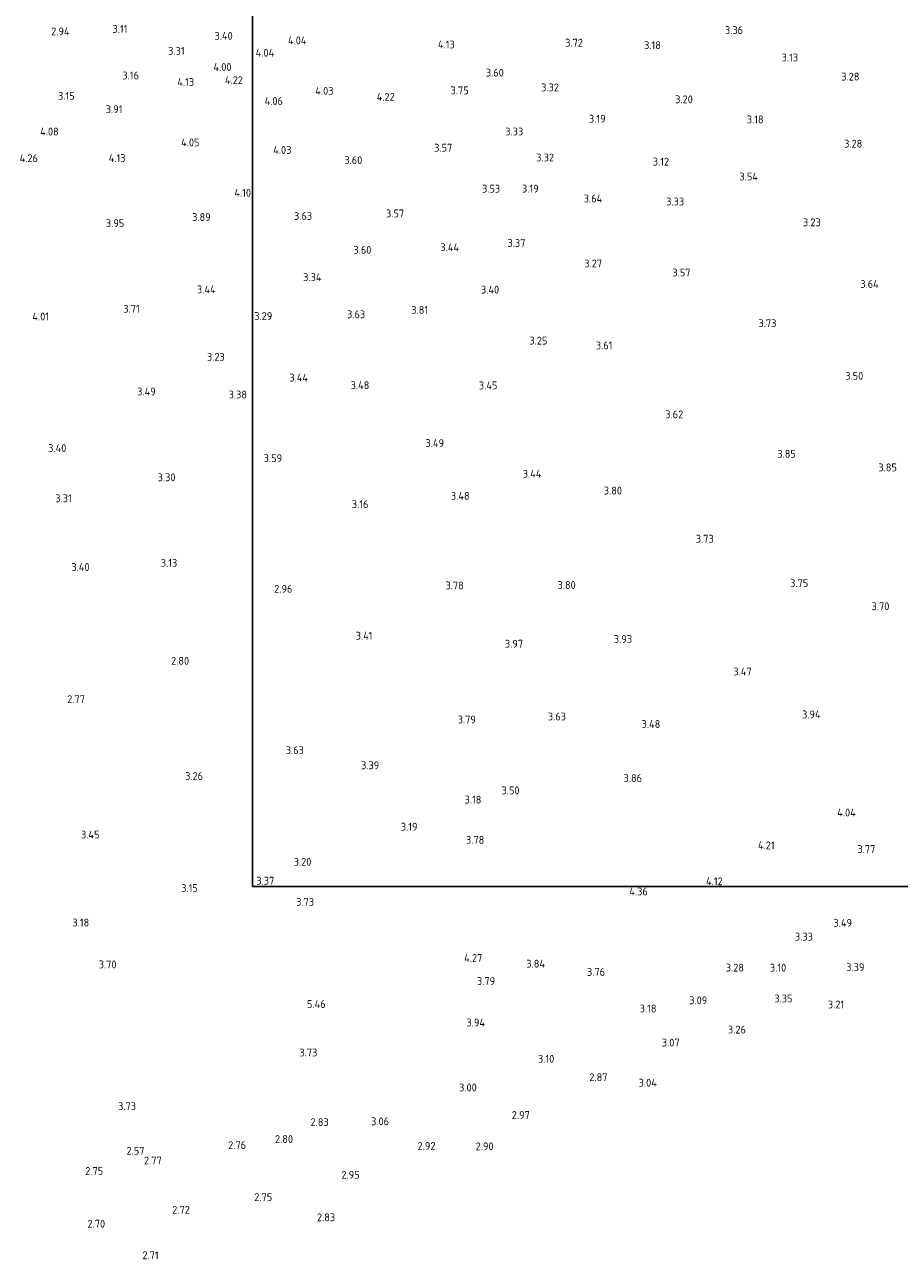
# Model space of a CAD drawing. Extents: x 142114 to 144568, y 416503 to 417776.
# Tile 5 of 33: x 142505 to 142706, y 416577 to 416861. Entities that reach past the tile are written whole.
import ezdxf
from ezdxf.enums import TextEntityAlignment as Align

# ---------------------------------------------------------------- set-up
doc = ezdxf.new("R2010")
doc.units = 0
doc.layers.add('B-ME-OG-HOOGTEPUNT-S', color=7, linetype='Continuous', lineweight=25)
doc.styles.add('NLCS-ISO-ANNOTATIVE-T18', font='NLCS-ISO.ttf', dxfattribs={"height": 1.8})

# ---------------------------------------------------------------- blocks, each defined once
blk = doc.blocks.new('SAL-HOOGTELABEL-SO')
at = {"color": 0, "linetype": 'ByBlock', "lineweight": -2, "style": 'NLCS-ISO-ANNOTATIVE-T18'}
blk.add_attdef('HOOGTE', text='', height=1.8, dxfattribs=at).set_placement((2.79, 0), align=Align.RIGHT)

msp = doc.modelspace()

# ---------------------------------------------------------------- linework, layer by layer
at = {"layer": 'Defpoints'}
msp.add_lwpolyline([(142557.58, 416662.34), (144285.74, 416662.34), (144285.74, 417384.1), (142557.58, 417384.1)], close=True, dxfattribs=at)

# ---------------------------------------------------------------- block references
at = {"layer": 'B-ME-OG-HOOGTEPUNT-S'}
for p, values in [((142526.02, 416858.65, 3.11), {'HOOGTE': '3.11'}), ((142512.74, 416858.09, 2.94), {'HOOGTE': '2.94'}), ((142550.23, 416857.07, 3.4), {'HOOGTE': '3.40'}), ((142567.19, 416856.02, 4.04), {'HOOGTE': '4.04'}), ((142667.55, 416858.39, 3.36), {'HOOGTE': '3.36'}), ((142539.17, 416853.61, 3.31), {'HOOGTE': '3.31'}), ((142559.76, 416853.19, 4.04), {'HOOGTE': '4.04'}), ((142601.27, 416855.09, 4.13), {'HOOGTE': '4.13'}), ((142630.74, 416855.49, 3.72), {'HOOGTE': '3.72'}), ((142648.67, 416854.91, 3.18), {'HOOGTE': '3.18'}), ((142549.95, 416849.9, 4), {'HOOGTE': '4.00'}), ((142680.19, 416852.09, 3.13), {'HOOGTE': '3.13'}), ((142528.68, 416847.96, 3.16), {'HOOGTE': '3.16'}), ((142612.55, 416848.6, 3.6), {'HOOGTE': '3.60'}), ((142694.3, 416847.69, 3.28), {'HOOGTE': '3.28'}), ((142541.36, 416846.45, 4.12), {'HOOGTE': '4.13'}), ((142552.58, 416846.88, 4.22), {'HOOGTE': '4.22'}), ((142573.39, 416844.42, 4.03), {'HOOGTE': '4.03'}), ((142604.46, 416844.53, 3.75), {'HOOGTE': '3.75'}), ((142625.23, 416845.21, 3.32), {'HOOGTE': '3.32'}), ((142513.89, 416843.26, 3.15), {'HOOGTE': '3.15'}), ((142561.77, 416842.08, 4.06), {'HOOGTE': '4.06'}), ((142587.48, 416843.04, 4.22), {'HOOGTE': '4.22'}), ((142656, 416842.47, 3.2), {'HOOGTE': '3.20'}), ((142524.88, 416840.19, 3.91), {'HOOGTE': '3.91'}), ((142635.97, 416838.01, 3.19), {'HOOGTE': '3.19'}), ((142672.28, 416837.85, 3.18), {'HOOGTE': '3.18'}), ((142510.23, 416835.05, 4.08), {'HOOGTE': '4.08'}), ((142617.01, 416835.07, 3.33), {'HOOGTE': '3.33'}), ((142542.58, 416832.55, 4.05), {'HOOGTE': '4.05'}), ((142563.72, 416830.82, 4.03), {'HOOGTE': '4.03'}), ((142600.7, 416831.34, 3.57), {'HOOGTE': '3.57'}), ((142694.96, 416832.27, 3.28), {'HOOGTE': '3.28'}), ((142505.45, 416828.93, 4.26), {'HOOGTE': '4.26'}), ((142525.59, 416828.96, 4.12), {'HOOGTE': '4.13'}), ((142580.02, 416828.49, 3.6), {'HOOGTE': '3.60'}), ((142624.09, 416829.1, 3.32), {'HOOGTE': '3.32'}), ((142650.54, 416828.14, 3.12), {'HOOGTE': '3.12'}), ((142670.97, 416824.71, 3.54), {'HOOGTE': '3.54'}), ((142611.72, 416821.92, 3.53), {'HOOGTE': '3.53'}), ((142620.57, 416821.93, 3.19), {'HOOGTE': '3.19'}), ((142554.44, 416820.97, 4.1), {'HOOGTE': '4.10'}), ((142635.17, 416819.66, 3.64), {'HOOGTE': '3.64'}), ((142654, 416818.95, 3.33), {'HOOGTE': '3.33'}), ((142589.64, 416816.24, 3.57), {'HOOGTE': '3.57'}), ((142525.29, 416813.98, 3.95), {'HOOGTE': '3.95'}), ((142545.17, 416815.4, 3.89), {'HOOGTE': '3.89'}), ((142568.49, 416815.64, 3.62), {'HOOGTE': '3.63'}), ((142685.41, 416814.19, 3.23), {'HOOGTE': '3.23'}), ((142582.1, 416807.84, 3.6), {'HOOGTE': '3.60'}), ((142602.27, 416808.45, 3.44), {'HOOGTE': '3.44'}), ((142617.52, 416809.44, 3.37), {'HOOGTE': '3.37'}), ((142635.13, 416804.71, 3.27), {'HOOGTE': '3.27'}), ((142655.46, 416802.63, 3.57), {'HOOGTE': '3.57'}), ((142570.64, 416801.56, 3.34), {'HOOGTE': '3.34'}), ((142698.75, 416800.01, 3.64), {'HOOGTE': '3.64'}), ((142546.3, 416798.76, 3.44), {'HOOGTE': '3.44'}), ((142611.48, 416798.7, 3.4), {'HOOGTE': '3.40'}), ((142528.85, 416794.3, 3.71), {'HOOGTE': '3.71'}), ((142595.15, 416794.04, 3.81), {'HOOGTE': '3.81'}), ((142508, 416792.52, 4.01), {'HOOGTE': '4.01'}), ((142559.33, 416792.63, 3.29), {'HOOGTE': '3.29'}), ((142580.68, 416793.03, 3.62), {'HOOGTE': '3.63'}), ((142675.22, 416790.98, 3.73), {'HOOGTE': '3.73'}), ((142622.57, 416786.98, 3.25), {'HOOGTE': '3.25'}), ((142637.52, 416785.87, 3.61), {'HOOGTE': '3.61'}), ((142548.4, 416783.24, 3.23), {'HOOGTE': '3.23'}), ((142567.54, 416778.47, 3.44), {'HOOGTE': '3.44'}), ((142581.64, 416776.74, 3.48), {'HOOGTE': '3.48'}), ((142611.08, 416776.69, 3.45), {'HOOGTE': '3.45'}), ((142695.18, 416778.88, 3.5), {'HOOGTE': '3.50'}), ((142532.52, 416775.27, 3.49), {'HOOGTE': '3.49'}), ((142553.51, 416774.57, 3.38), {'HOOGTE': '3.38'}), ((142653.79, 416770.03, 3.62), {'HOOGTE': '3.62'}), ((142511.98, 416762.27, 3.4), {'HOOGTE': '3.40'}), ((142598.82, 416763.42, 3.49), {'HOOGTE': '3.49'}), ((142561.58, 416759.95, 3.59), {'HOOGTE': '3.59'}), ((142679.68, 416760.95, 3.85), {'HOOGTE': '3.85'}), ((142621.19, 416756.36, 3.44), {'HOOGTE': '3.44'}), ((142702.91, 416757.83, 3.85), {'HOOGTE': '3.85'}), ((142537.07, 416755.55, 3.3), {'HOOGTE': '3.30'}), ((142513.22, 416750.72, 3.31), {'HOOGTE': '3.31'}), ((142604.69, 416751.29, 3.48), {'HOOGTE': '3.48'}), ((142639.72, 416752.49, 3.8), {'HOOGTE': '3.80'}), ((142581.43, 416749.36, 3.16), {'HOOGTE': '3.16'}), ((142660.8, 416741.43, 3.73), {'HOOGTE': '3.73'}), ((142517.32, 416734.92, 3.4), {'HOOGTE': '3.40'}), ((142537.48, 416735.88, 3.13), {'HOOGTE': '3.13'}), ((142603.35, 416730.69, 3.78), {'HOOGTE': '3.78'}), ((142629.08, 416730.78, 3.8), {'HOOGTE': '3.80'}), ((142682.53, 416731.22, 3.75), {'HOOGTE': '3.75'}), ((142563.95, 416729.9, 2.96), {'HOOGTE': '2.96'}), ((142701.19, 416725.89, 3.7), {'HOOGTE': '3.70'}), ((142582.37, 416719.13, 3.41), {'HOOGTE': '3.41'}), ((142616.99, 416717.28, 3.97), {'HOOGTE': '3.97'}), ((142642.04, 416718.36, 3.93), {'HOOGTE': '3.93'}), ((142540.2, 416713.35, 2.8), {'HOOGTE': '2.80'}), ((142669.52, 416710.9, 3.47), {'HOOGTE': '3.47'}), ((142516.25, 416704.54, 2.77), {'HOOGTE': '2.77'}), ((142606.13, 416699.85, 3.79), {'HOOGTE': '3.79'}), ((142626.84, 416700.55, 3.63), {'HOOGTE': '3.63'}), ((142685.38, 416701.03, 3.94), {'HOOGTE': '3.94'}), ((142648.53, 416698.82, 3.48), {'HOOGTE': '3.48'}), ((142566.58, 416692.81, 3.62), {'HOOGTE': '3.63'}), ((142583.92, 416689.33, 3.39), {'HOOGTE': '3.39'}), ((142543.42, 416686.85, 3.26), {'HOOGTE': '3.26'}), ((142644.33, 416686.38, 3.86), {'HOOGTE': '3.86'}), ((142616.15, 416683.56, 3.5), {'HOOGTE': '3.50'}), ((142607.4, 416681.43, 3.18), {'HOOGTE': '3.18'}), ((142693.46, 416678.46, 4.04), {'HOOGTE': '4.04'}), ((142592.71, 416675.21, 3.19), {'HOOGTE': '3.19'}), ((142519.6, 416673.4, 3.45), {'HOOGTE': '3.45'}), ((142608.06, 416672.17, 3.78), {'HOOGTE': '3.78'}), ((142674.8, 416670.92, 4.21), {'HOOGTE': '4.21'}), ((142697.95, 416670.07, 3.77), {'HOOGTE': '3.77'}), ((142568.31, 416667.13, 3.2), {'HOOGTE': '3.20'}), ((142559.78, 416662.79, 3.37), {'HOOGTE': '3.37'}), ((142662.87, 416662.66, 4.12), {'HOOGTE': '4.12'}), ((142542.2, 416661.11, 3.15), {'HOOGTE': '3.15'}), ((142645.65, 416660.32, 4.36), {'HOOGTE': '4.36'}), ((142568.93, 416657.92, 3.73), {'HOOGTE': '3.73'}), ((142517.25, 416653.16, 3.18), {'HOOGTE': '3.18'}), ((142692.6, 416653.09, 3.49), {'HOOGTE': '3.49'}), ((142683.6, 416649.92, 3.33), {'HOOGTE': '3.33'}), ((142523.52, 416643.54, 3.7), {'HOOGTE': '3.70'}), ((142607.6, 416645.02, 4.27), {'HOOGTE': '4.27'}), ((142622.02, 416643.71, 3.84), {'HOOGTE': '3.84'}), ((142667.77, 416642.8, 3.28), {'HOOGTE': '3.28'}), ((142677.47, 416642.79, 3.1), {'HOOGTE': '3.10'}), ((142695.45, 416642.9, 3.39), {'HOOGTE': '3.39'}), ((142635.83, 416641.81, 3.76), {'HOOGTE': '3.76'}), ((142610.55, 416639.71, 3.79), {'HOOGTE': '3.79'}), ((142571.58, 416634.43, 5.46), {'HOOGTE': '5.46'}), ((142659.32, 416635.29, 3.09), {'HOOGTE': '3.09'}), ((142678.9, 416635.7, 3.35), {'HOOGTE': '3.35'}), ((142690.79, 416634.31, 3.21), {'HOOGTE': '3.21'}), ((142647.65, 416633.4, 3.17), {'HOOGTE': '3.18'}), ((142608.23, 416630.17, 3.94), {'HOOGTE': '3.94'}), ((142668.2, 416628.55, 3.26), {'HOOGTE': '3.26'}), ((142569.68, 416623.27, 3.73), {'HOOGTE': '3.73'}), ((142652.96, 416625.56, 3.07), {'HOOGTE': '3.07'}), ((142624.15, 416621.84, 3.1), {'HOOGTE': '3.10'}), ((142636.38, 416617.6, 2.87), {'HOOGTE': '2.87'}), ((142606.33, 416615.24, 3), {'HOOGTE': '3.00'}), ((142647.73, 416616.34, 3.04), {'HOOGTE': '3.04'}), ((142527.99, 416610.95, 3.73), {'HOOGTE': '3.73'}), ((142618.52, 416608.91, 2.97), {'HOOGTE': '2.97'}), ((142572.29, 416607.27, 2.83), {'HOOGTE': '2.83'}), ((142586.17, 416607.46, 3.06), {'HOOGTE': '3.06'}), ((142564.1, 416603.38, 2.8), {'HOOGTE': '2.80'}), ((142529.95, 416600.69, 2.56), {'HOOGTE': '2.57'}), ((142553.3, 416601.99, 2.76), {'HOOGTE': '2.76'}), ((142596.85, 416601.79, 2.92), {'HOOGTE': '2.92'}), ((142610.2, 416601.71, 2.9), {'HOOGTE': '2.90'}), ((142533.91, 416598.46, 2.77), {'HOOGTE': '2.77'}), ((142520.45, 416596.04, 2.75), {'HOOGTE': '2.75'}), ((142579.4, 416595.17, 2.95), {'HOOGTE': '2.95'}), ((142559.31, 416590.04, 2.75), {'HOOGTE': '2.75'}), ((142540.37, 416587.1, 2.72), {'HOOGTE': '2.72'}), ((142520.9, 416583.91, 2.7), {'HOOGTE': '2.70'}), ((142573.78, 416585.39, 2.83), {'HOOGTE': '2.83'}), ((142533.2, 416576.66, 2.71), {'HOOGTE': '2.71'})]:
    msp.add_blockref('SAL-HOOGTELABEL-SO', p, dxfattribs=at).add_auto_attribs(values)

doc.saveas('drawing.dxf')
